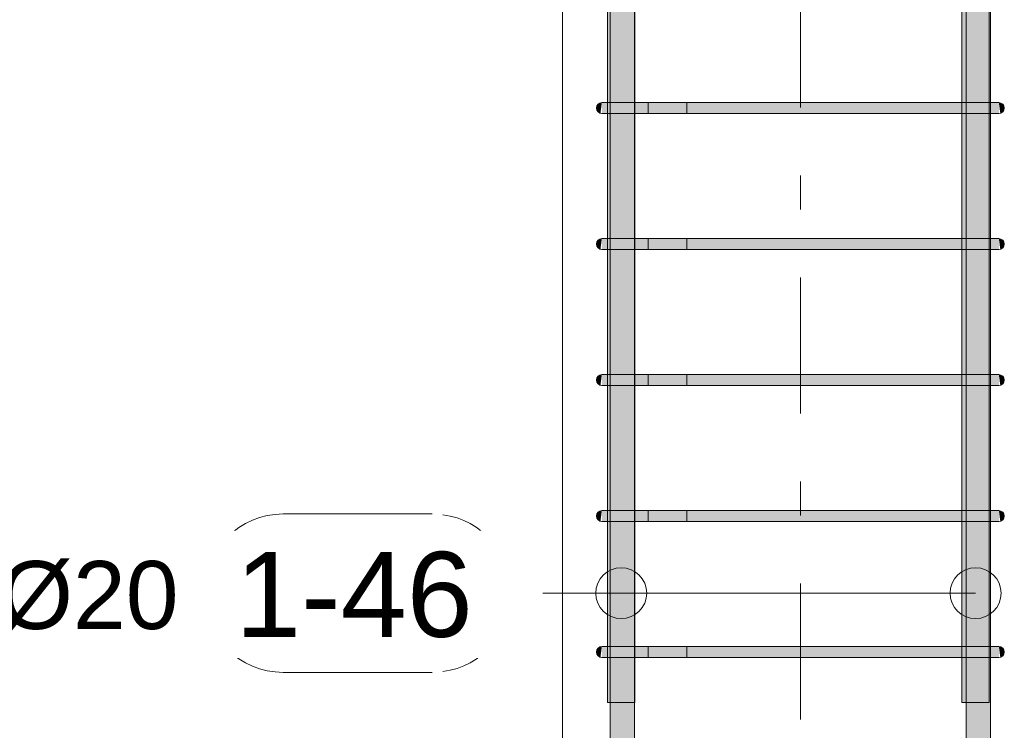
# Model space of a CAD drawing. Header units: millimetres. Extents: x 4307 to 42792, y 1610 to 10025.
# Tile 237 of 256: x 34338 to 35062, y 7862 to 8385. Entities that reach past the tile are written whole.
import ezdxf

# ---------------------------------------------------------------- set-up
doc = ezdxf.new("R2010")
doc.units = ezdxf.units.MM
doc.linetypes.add('Čára osnovy', pattern=[225, 100, -50, 25, -50])
for name, color, linetype, lineweight in [('S-COLS', 52, 'Continuous', 9), ('S-GRID', 1, 'Continuous', 5), ('S-RBAR', 171, 'Continuous', 5), ('S-RBAR-IDEN', 171, 'Continuous', 5)]:
    doc.layers.add(name, color=color, linetype=linetype, lineweight=lineweight)
doc.styles.add('Arial', font='arial.ttf', dxfattribs={"height": 50})
doc.styles.add('Arial_1', font='arial.ttf', dxfattribs={"height": 62.5})

# ---------------------------------------------------------------- blocks, each defined once
blk = doc.blocks.new('Popisek výztuže - _Typ_ množství_LEVÝ-573731-V3')
at = {"layer": 'S-RBAR-IDEN'}
for p, q in [((5555.84, 9108.89), (5446.14, 9108.89)), ((5446.14, 8992.45), (5555.84, 8992.45))]:
    blk.add_line(p, q, dxfattribs=at)
for centre, start, end in [((5446.14, 9050.67), 90, 270), ((5555.84, 9050.67), 277.64339, 82.35661)]:
    blk.add_arc(centre, 58.22, start, end, dxfattribs=at)

msp = doc.modelspace()

# ---------------------------------------------------------------- hatches: boundary and pattern name
at = {"layer": 'S-RBAR'}
h = msp.add_hatch(color=7, dxfattribs=at)
h.paths.add_polyline_path([(34772.43, 7882.8), (34772.24, 7916), (34770.58, 7916), (34770.58, 7882.8)])
h.paths.add_polyline_path([(34772.24, 7924), (34772.43, 7924), (34772.24, 8016), (34770.58, 8016), (34770.58, 7924)])
h.paths.add_polyline_path([(34772.43, 8024), (34772.24, 8116), (34770.58, 8116), (34770.58, 8024), (34772.24, 8024)])
h.paths.add_polyline_path([(34770.58, 8124), (34772.43, 8124), (34772.24, 8216), (34770.58, 8216), (34770.58, 8138)])
h.paths.add_polyline_path([(34772.43, 8224), (34772.24, 8316), (34770.58, 8316), (34770.58, 8224), (34772.24, 8224)])
h.paths.add_polyline_path([(34772.43, 8324), (34772.24, 8416), (34770.58, 8416), (34770.58, 8324), (34772.24, 8324)])
h.paths.add_polyline_path([(34772.43, 8424), (34772.24, 8516), (34770.58, 8516), (34770.58, 8424), (34772.24, 8424)])
h.paths.add_polyline_path([(34772.43, 8524), (34772.24, 8616), (34770.58, 8616), (34770.58, 8524), (34772.24, 8524)])
h.paths.add_polyline_path([(34790.43, 8524), (34790.58, 8524), (34790.43, 8590.62)])
h.paths.add_polyline_path([(34772.24, 8624), (34772.43, 8624), (34772.43, 8660), (34790.43, 8660), (34790.58, 8696.09), (34790.09, 8696.46), (34789.3, 8697.5), (34788.8, 8698.71), (34788.63, 8701.67), (34788.63, 8707.64), (34770.58, 8707.64), (34770.58, 8624)])
h.paths.add_polyline_path([(34790.58, 8699.74), (34790.58, 8700), (34788.63, 8700)])
h.paths.add_polyline_path([(34770.58, 8729.64), (34788.63, 8729.64), (34788.63, 8782.8), (34770.58, 8782.8), (34770.58, 8771.67)])
h = msp.add_hatch(color=7, dxfattribs=at)
h.paths.add_polyline_path([(35034.33, 7882.8), (35034.33, 7916), (35031.23, 7916), (35031.23, 7882.8)])
h.paths.add_polyline_path([(35034.33, 7924), (35034.33, 8016), (35031.23, 8016), (35031.23, 7924)])
h.paths.add_polyline_path([(35031.23, 8024), (35034.33, 8024), (35034.33, 8116), (35031.23, 8116), (35031.23, 8107.82)])
h.paths.add_polyline_path([(35031.23, 8124), (35034.33, 8124), (35034.33, 8216), (35031.23, 8216)])
h.paths.add_polyline_path([(35034.33, 8224), (35034.33, 8316), (35031.23, 8316), (35031.23, 8224)])
h.paths.add_polyline_path([(35031.23, 8324), (35034.33, 8324), (35034.33, 8416), (35031.23, 8416), (35031.23, 8349.22)])
h.paths.add_polyline_path([(35031.23, 8424), (35034.33, 8424), (35034.33, 8516), (35031.23, 8516), (35031.23, 8469.92)])
h.paths.add_polyline_path([(35031.23, 8524), (35034.33, 8524), (35034.33, 8616), (35031.23, 8616), (35031.23, 8590.62)])
h.paths.add_polyline_path([(35031.23, 8624), (35034.33, 8624), (35034.33, 8660), (35051.23, 8660), (35051.23, 8707.64), (35042.07, 8707.64), (35041.9, 8700), (35032.07, 8700), (35032.07, 8707.64), (35031.23, 8707.64), (35031.23, 8650.97)])
h.paths.add_polyline_path([(35037.07, 8695), (35035.78, 8695.17), (35034.57, 8695.67), (35033.54, 8696.46), (35032.74, 8697.5), (35032.24, 8698.71), (35032.07, 8700), (35041.9, 8698.71), (35041.18, 8697.22), (35040.61, 8696.46), (35039.57, 8695.67), (35038.37, 8695.17)])
h.paths.add_polyline_path([(35031.23, 8729.64), (35032.07, 8729.64), (35032.07, 8782.8), (35031.23, 8782.8), (35031.23, 8771.67)])
h.paths.add_polyline_path([(35051.23, 8729.64), (35051.23, 8782.8), (35042.07, 8782.8), (35042.07, 8729.64)])
h = msp.add_hatch(color=7, dxfattribs=at)
h.paths.add_polyline_path([(34782.55, 6015), (34790.43, 6015), (34790.21, 6016), (34772.43, 6016), (34772.43, 6015), (34782.23, 6015)])
h.paths.add_polyline_path([(34790.43, 6024), (34790.21, 6116), (34772.43, 6116), (34772.43, 6024), (34790.21, 6024)])
h.paths.add_polyline_path([(34779.22, 6124), (34790.43, 6124), (34790.21, 6216), (34772.43, 6216), (34772.43, 6124), (34778.73, 6124)])
h.paths.add_polyline_path([(34790.21, 6224), (34790.43, 6224), (34790.21, 6316), (34772.43, 6316), (34772.43, 6224), (34786.38, 6224)])
h.paths.add_polyline_path([(34782.55, 6324), (34790.43, 6324), (34790.21, 6416), (34772.43, 6416), (34772.43, 6324), (34782.23, 6324)])
h.paths.add_polyline_path([(34790.43, 6424), (34790.21, 6516), (34772.43, 6516), (34772.43, 6424), (34790.21, 6424)])
h.paths.add_polyline_path([(34790.21, 6524), (34790.43, 6524), (34790.21, 6616), (34772.43, 6616), (34772.43, 6524), (34786.38, 6524)])
h.paths.add_polyline_path([(34782.23, 6624), (34790.43, 6624), (34790.21, 6716), (34772.43, 6716), (34772.43, 6624), (34779.22, 6624)])
h.paths.add_polyline_path([(34790.21, 6724), (34790.43, 6724), (34790.21, 6816), (34772.43, 6816), (34772.43, 6724), (34786.38, 6724)])
h.paths.add_polyline_path([(34779.22, 6824), (34790.43, 6824), (34790.21, 6916), (34772.43, 6916), (34772.43, 6824), (34778.73, 6824)])
h.paths.add_polyline_path([(34779.22, 6924), (34790.43, 6924), (34790.21, 7016), (34772.43, 7016), (34772.43, 6924), (34778.73, 6924)])
h.paths.add_polyline_path([(34775.48, 7024), (34790.43, 7024), (34790.21, 7116), (34772.43, 7116), (34772.43, 7024)])
h.paths.add_polyline_path([(34790.43, 7124), (34790.21, 7216), (34772.43, 7216), (34772.43, 7124), (34790.21, 7124)])
h.paths.add_polyline_path([(34775.48, 7224), (34790.43, 7224), (34790.21, 7316), (34772.43, 7316), (34772.43, 7224)])
h.paths.add_polyline_path([(34790.43, 7324), (34790.21, 7416), (34772.43, 7416), (34772.43, 7324), (34790.21, 7324)])
h.paths.add_polyline_path([(34775.48, 7424), (34790.43, 7424), (34790.21, 7516), (34772.43, 7516), (34772.43, 7424)])
h.paths.add_polyline_path([(34790.21, 7524), (34790.43, 7524), (34790.21, 7616), (34772.43, 7616), (34772.43, 7524), (34786.38, 7524)])
h.paths.add_polyline_path([(34782.55, 7624), (34790.43, 7624), (34790.21, 7716), (34772.43, 7716), (34772.43, 7624), (34782.23, 7624)])
h.paths.add_polyline_path([(34772.43, 7724), (34790.43, 7724), (34790.21, 7816), (34772.43, 7816), (34772.43, 7745.72)])
h.paths.add_polyline_path([(34778.73, 7824), (34790.43, 7824), (34790.21, 7916), (34772.43, 7916), (34772.43, 7824), (34775.48, 7824)])
h.paths.add_polyline_path([(34790.21, 7924), (34790.43, 7924), (34790.21, 8016), (34772.43, 8016), (34772.43, 7924), (34786.38, 7924)])
h.paths.add_polyline_path([(34778.73, 8024), (34790.43, 8024), (34790.21, 8116), (34772.43, 8116), (34772.43, 8024), (34775.48, 8024)])
h.paths.add_polyline_path([(34779.22, 8124), (34790.43, 8124), (34790.21, 8216), (34772.43, 8216), (34772.43, 8124), (34778.73, 8124)])
h.paths.add_polyline_path([(34790.43, 8224), (34790.21, 8316), (34772.43, 8316), (34772.43, 8224), (34790.21, 8224)])
h.paths.add_polyline_path([(34775.48, 8324), (34790.43, 8324), (34790.21, 8416), (34772.43, 8416), (34772.43, 8324)])
h.paths.add_polyline_path([(34772.43, 8424), (34790.43, 8424), (34790.21, 8516), (34772.43, 8516), (34772.43, 8439.74)])
h.paths.add_polyline_path([(34778.73, 8524), (34790.43, 8524), (34790.21, 8616), (34772.43, 8616), (34772.43, 8524), (34775.48, 8524)])
h.paths.add_polyline_path([(34790.21, 8624), (34790.43, 8624), (34790.43, 8660), (34772.43, 8660), (34772.43, 8624), (34786.38, 8624)])
h = msp.add_hatch(color=7, dxfattribs=at)
h.paths.add_polyline_path([(35049.28, 6015), (35052.33, 6015), (35052.33, 6016), (35034.33, 6016), (35034.33, 6015), (35046.03, 6015)])
h.paths.add_polyline_path([(35049.28, 6024), (35052.33, 6024), (35052.33, 6116), (35034.33, 6116), (35034.33, 6024), (35046.03, 6024)])
h.paths.add_polyline_path([(35038.38, 6124), (35052.33, 6124), (35052.33, 6216), (35034.33, 6216), (35034.33, 6124)])
h.paths.add_polyline_path([(35052.33, 6224), (35052.33, 6316), (35034.33, 6316), (35034.33, 6224), (35049.28, 6224)])
h.paths.add_polyline_path([(35046.03, 6324), (35052.33, 6324), (35052.33, 6416), (35034.33, 6416), (35034.33, 6324), (35042.21, 6324)])
h.paths.add_polyline_path([(35042.21, 6424), (35052.33, 6424), (35052.33, 6516), (35034.33, 6516), (35034.33, 6424), (35041.18, 6424)])
h.paths.add_polyline_path([(35049.28, 6524), (35052.33, 6524), (35052.33, 6616), (35034.33, 6616), (35034.33, 6524), (35046.03, 6524)])
h.paths.add_polyline_path([(35052.33, 6624), (35052.33, 6716), (35034.33, 6716), (35034.33, 6624), (35049.28, 6624)])
h.paths.add_polyline_path([(35034.33, 6724), (35052.33, 6724), (35052.33, 6816), (35034.33, 6816), (35034.33, 6780.13)])
h.paths.add_polyline_path([(35052.33, 6824), (35052.33, 6916), (35034.33, 6916), (35034.33, 6824), (35049.28, 6824)])
h.paths.add_polyline_path([(35046.03, 6924), (35052.33, 6924), (35052.33, 7016), (35034.33, 7016), (35034.33, 6924), (35042.21, 6924)])
h.paths.add_polyline_path([(35052.33, 7024), (35052.33, 7116), (35034.33, 7116), (35034.33, 7024), (35049.28, 7024)])
h.paths.add_polyline_path([(35049.28, 7124), (35052.33, 7124), (35052.33, 7216), (35034.33, 7216), (35034.33, 7124), (35046.03, 7124)])
h.paths.add_polyline_path([(35052.33, 7224), (35052.33, 7316), (35034.33, 7316), (35034.33, 7224), (35049.28, 7224)])
h.paths.add_polyline_path([(35046.03, 7324), (35052.33, 7324), (35052.33, 7416), (35034.33, 7416), (35034.33, 7324), (35042.21, 7324)])
h.paths.add_polyline_path([(35052.33, 7424), (35052.33, 7516), (35034.33, 7516), (35034.33, 7424), (35049.28, 7424)])
h.paths.add_polyline_path([(35041.18, 7524), (35052.33, 7524), (35052.33, 7616), (35034.33, 7616), (35034.33, 7524), (35038.38, 7524)])
h.paths.add_polyline_path([(35052.33, 7624), (35052.33, 7716), (35034.33, 7716), (35034.33, 7624), (35049.28, 7624)])
h.paths.add_polyline_path([(35052.33, 7724), (35052.33, 7816), (35034.33, 7816), (35034.33, 7724), (35049.28, 7724)])
h.paths.add_polyline_path([(35052.33, 7824), (35052.33, 7916), (35034.33, 7916), (35034.33, 7824), (35049.28, 7824)])
h.paths.add_polyline_path([(35052.33, 7924), (35052.33, 8016), (35034.33, 8016), (35034.33, 7924), (35049.28, 7924)])
h.paths.add_polyline_path([(35038.38, 8024), (35052.33, 8024), (35052.33, 8116), (35034.33, 8116), (35034.33, 8024)])
h.paths.add_polyline_path([(35041.18, 8124), (35052.33, 8124), (35052.33, 8216), (35034.33, 8216), (35034.33, 8124), (35038.38, 8124)])
h.paths.add_polyline_path([(35052.33, 8224), (35052.33, 8316), (35034.33, 8316), (35034.33, 8224), (35049.28, 8224)])
h.paths.add_polyline_path([(35034.33, 8324), (35052.33, 8324), (35052.33, 8416), (35034.33, 8416), (35034.33, 8349.22)])
h.paths.add_polyline_path([(35052.33, 8424), (35052.33, 8516), (35034.33, 8516), (35034.33, 8424), (35049.28, 8424)])
h.paths.add_polyline_path([(35052.33, 8524), (35052.33, 8616), (35034.33, 8616), (35034.33, 8524), (35049.28, 8524)])
h.paths.add_polyline_path([(35046.03, 8624), (35052.33, 8624), (35052.33, 8660), (35034.33, 8660), (35034.33, 8624), (35042.21, 8624)])
for points in [[(34765.34, 8316.14), (34766.38, 8324), (34764.38, 8323.46), (34762.91, 8322), (34762.38, 8320), (34762.91, 8318), (34764.38, 8316.54)], [(34779.22, 8316), (34786.38, 8316), (34786.38, 8324), (34766.38, 8324), (34766.38, 8316), (34778.73, 8316)], [(34786.38, 8316), (35038.38, 8316), (35038.38, 8324), (34786.38, 8324)], [(35057.55, 8316), (35058.38, 8316), (35058.38, 8324), (35038.38, 8324), (35038.38, 8316), (35056.86, 8316)], [(35059.41, 8316.14), (35060.38, 8316.54), (35061.84, 8318), (35062.38, 8320), (35061.84, 8322), (35060.38, 8323.46), (35058.38, 8324), (35059.04, 8318.96)], [(34765.34, 8216.14), (34766.38, 8224), (34764.38, 8223.46), (34762.91, 8222), (34762.38, 8220), (34762.91, 8218), (34764.38, 8216.54)], [(34767.14, 8216), (34786.38, 8216), (34786.38, 8224), (34766.38, 8224), (34766.38, 8216)], [(34786.38, 8216), (35038.38, 8216), (35038.38, 8224), (34786.38, 8224)], [(35056.86, 8216), (35058.38, 8216), (35058.38, 8224), (35038.38, 8224), (35038.38, 8216), (35054.69, 8216)], [(35059.41, 8216.14), (35060.38, 8216.54), (35061.84, 8218), (35062.38, 8220), (35061.84, 8222), (35060.38, 8223.46), (35058.38, 8224), (35059.04, 8218.96)], [(34765.34, 8116.14), (34766.38, 8124), (34764.38, 8123.46), (34762.91, 8122), (34762.38, 8120), (34762.91, 8118), (34764.38, 8116.54)], [(34779.22, 8116), (34786.38, 8116), (34786.38, 8124), (34766.38, 8124), (34766.38, 8116), (34778.73, 8116)], [(34786.38, 8116), (35038.38, 8116), (35038.38, 8124), (34786.38, 8124)], [(35056.86, 8116), (35058.38, 8116), (35058.38, 8124), (35038.38, 8124), (35038.38, 8116), (35054.69, 8116)], [(35059.41, 8116.14), (35060.38, 8116.54), (35061.84, 8118), (35062.38, 8120), (35061.84, 8122), (35060.38, 8123.46), (35058.38, 8124), (35059.04, 8118.96)], [(34765.34, 8016.14), (34766.38, 8024), (34764.38, 8023.46), (34762.91, 8022), (34762.38, 8020), (34762.91, 8018), (34764.38, 8016.54)], [(34779.22, 8016), (34786.38, 8016), (34786.38, 8024), (34766.38, 8024), (34766.38, 8016), (34778.73, 8016)], [(34786.38, 8016), (35038.38, 8016), (35038.38, 8024), (34786.38, 8024)], [(35057.55, 8016), (35058.38, 8016), (35058.38, 8024), (35038.38, 8024), (35038.38, 8016), (35056.86, 8016)], [(35059.41, 8016.14), (35060.38, 8016.54), (35061.84, 8018), (35062.38, 8020), (35061.84, 8022), (35060.38, 8023.46), (35058.38, 8024), (35059.26, 8017.3)], [(34765.34, 7916.14), (34766.38, 7924), (34764.38, 7923.46), (34762.91, 7922), (34762.38, 7920), (34762.91, 7918), (34764.38, 7916.54)], [(34767.14, 7916), (34786.38, 7916), (34786.38, 7924), (34766.38, 7924), (34766.38, 7916)], [(34786.38, 7916), (35038.38, 7916), (35038.38, 7924), (34786.38, 7924)], [(35056.86, 7916), (35058.38, 7916), (35058.38, 7924), (35038.38, 7924), (35038.38, 7916), (35054.69, 7916)], [(35059.41, 7916.14), (35060.38, 7916.54), (35061.84, 7918), (35062.38, 7920), (35061.84, 7922), (35060.38, 7923.46), (35058.38, 7924), (35059.04, 7918.96)]]:
    msp.add_hatch(color=7, dxfattribs=at).paths.add_polyline_path(points)

# ---------------------------------------------------------------- linework, layer by layer
at = {"layer": 'S-COLS'}
msp.add_line((34737.38, 8670), (34737.38, 6020), dxfattribs=at)
msp.add_line((34737.38, 8670), (34737.38, 6020), dxfattribs=at)
at = {"layer": 'S-GRID', "linetype": 'Čára osnovy', "lineweight": 9}
msp.add_line((34912.38, 1795.38), (34912.38, 9850.35), dxfattribs=at)
at = {"layer": 'S-RBAR'}
for p, q in [((34770.58, 7882.8), (34770.58, 8782.8)), ((34770.58, 7882.8), (34770.58, 8782.8)), ((34790.58, 7882.8), (34790.58, 8782.8)), ((34790.58, 7882.8), (34790.58, 8782.8)), ((35031.23, 7882.8), (35031.23, 8782.8)), ((35031.23, 7882.8), (35031.23, 8782.8)), ((35051.23, 7882.8), (35051.23, 8782.8)), ((35051.23, 7882.8), (35051.23, 8782.8)), ((34772.43, 6015), (34772.43, 8660)), ((34772.43, 6015), (34772.43, 8660)), ((34790.43, 6015), (34790.43, 8660)), ((34790.43, 6015), (34790.43, 8660)), ((35034.33, 6015), (35034.33, 8660)), ((35034.33, 6015), (35034.33, 8660)), ((35052.33, 6015), (35052.33, 8660)), ((35052.33, 6015), (35052.33, 8660)), ((34772.24, 8324), (34766.38, 8324)), ((34786.38, 8324), (34766.38, 8324)), ((34786.38, 8324), (34766.38, 8324)), ((34800.52, 8324), (34766.38, 8324)), ((34800.52, 8324), (34772.24, 8324)), ((34786.38, 8324), (35038.38, 8324)), ((35038.38, 8324), (34786.38, 8324)), ((34800.52, 8324), (34800.52, 8316)), ((34800.52, 8324), (34828.81, 8324)), ((34828.81, 8316), (34828.81, 8324)), ((35058.38, 8324), (35038.38, 8324)), ((35058.38, 8324), (35038.38, 8324)), ((34772.24, 8316), (34766.38, 8316)), ((34786.38, 8316), (34766.38, 8316)), ((34800.52, 8316), (34766.38, 8316)), ((34800.52, 8316), (34772.24, 8316)), ((34786.38, 8316), (34772.24, 8316)), ((34786.38, 8316), (35038.38, 8316)), ((35038.38, 8316), (34786.38, 8316)), ((34800.52, 8316), (34828.81, 8316)), ((35058.38, 8316), (35038.38, 8316)), ((35058.38, 8316), (35038.38, 8316)), ((34772.24, 8224), (34766.38, 8224)), ((34786.38, 8224), (34766.38, 8224)), ((34786.38, 8224), (34766.38, 8224)), ((34800.52, 8224), (34766.38, 8224)), ((34800.52, 8224), (34772.24, 8224)), ((34786.38, 8224), (35038.38, 8224)), ((35038.38, 8224), (34786.38, 8224)), ((34800.52, 8224), (34800.52, 8216)), ((34800.52, 8224), (34828.81, 8224)), ((34828.81, 8216), (34828.81, 8224)), ((35058.38, 8224), (35038.38, 8224)), ((35058.38, 8224), (35038.38, 8224)), ((34772.24, 8216), (34766.38, 8216)), ((34786.38, 8216), (34766.38, 8216)), ((34800.52, 8216), (34766.38, 8216)), ((34800.52, 8216), (34772.24, 8216)), ((34786.38, 8216), (34772.24, 8216)), ((34786.38, 8216), (35038.38, 8216)), ((35038.38, 8216), (34786.38, 8216)), ((34800.52, 8216), (34828.81, 8216)), ((35058.38, 8216), (35038.38, 8216)), ((35058.38, 8216), (35038.38, 8216)), ((34772.24, 8124), (34766.38, 8124)), ((34786.38, 8124), (34766.38, 8124)), ((34786.38, 8124), (34766.38, 8124)), ((34800.52, 8124), (34766.38, 8124)), ((34800.52, 8124), (34772.24, 8124)), ((34786.38, 8124), (35038.38, 8124)), ((35038.38, 8124), (34786.38, 8124)), ((34800.52, 8124), (34800.52, 8116)), ((34800.52, 8124), (34828.81, 8124)), ((34828.81, 8116), (34828.81, 8124)), ((35058.38, 8124), (35038.38, 8124)), ((35058.38, 8124), (35038.38, 8124)), ((34772.24, 8116), (34766.38, 8116)), ((34786.38, 8116), (34766.38, 8116)), ((34800.52, 8116), (34766.38, 8116)), ((34800.52, 8116), (34772.24, 8116)), ((34786.38, 8116), (34772.24, 8116)), ((34786.38, 8116), (35038.38, 8116)), ((35038.38, 8116), (34786.38, 8116)), ((34800.52, 8116), (34828.81, 8116)), ((35058.38, 8116), (35038.38, 8116)), ((35058.38, 8116), (35038.38, 8116)), ((34772.24, 8024), (34766.38, 8024)), ((34786.38, 8024), (34766.38, 8024)), ((34786.38, 8024), (34766.38, 8024)), ((34800.52, 8024), (34766.38, 8024)), ((34800.52, 8024), (34772.24, 8024)), ((34786.38, 8024), (35038.38, 8024)), ((35038.38, 8024), (34786.38, 8024)), ((34800.52, 8024), (34800.52, 8016)), ((34800.52, 8024), (34828.81, 8024)), ((34828.81, 8016), (34828.81, 8024)), ((35058.38, 8024), (35038.38, 8024)), ((35058.38, 8024), (35038.38, 8024)), ((34772.24, 8016), (34766.38, 8016)), ((34786.38, 8016), (34766.38, 8016)), ((34800.52, 8016), (34766.38, 8016)), ((34800.52, 8016), (34772.24, 8016)), ((34786.38, 8016), (34772.24, 8016)), ((34786.38, 8016), (35038.38, 8016)), ((35038.38, 8016), (34786.38, 8016)), ((34800.52, 8016), (34828.81, 8016)), ((35058.38, 8016), (35038.38, 8016)), ((35058.38, 8016), (35038.38, 8016)), ((34772.24, 7924), (34766.38, 7924)), ((34786.38, 7924), (34766.38, 7924)), ((34786.38, 7924), (34766.38, 7924)), ((34800.52, 7924), (34766.38, 7924)), ((34800.52, 7924), (34772.24, 7924)), ((34786.38, 7924), (35038.38, 7924)), ((35038.38, 7924), (34786.38, 7924)), ((34800.52, 7924), (34800.52, 7916)), ((34800.52, 7924), (34828.81, 7924)), ((34828.81, 7916), (34828.81, 7924)), ((35058.38, 7924), (35038.38, 7924)), ((35058.38, 7924), (35038.38, 7924)), ((34772.24, 7916), (34766.38, 7916)), ((34786.38, 7916), (34766.38, 7916)), ((34800.52, 7916), (34766.38, 7916)), ((34800.52, 7916), (34772.24, 7916)), ((34786.38, 7916), (34772.24, 7916)), ((34786.38, 7916), (35038.38, 7916)), ((35038.38, 7916), (34786.38, 7916)), ((34800.52, 7916), (34828.81, 7916)), ((35058.38, 7916), (35038.38, 7916)), ((35058.38, 7916), (35038.38, 7916)), ((34790.58, 7882.8), (34770.58, 7882.8)), ((34790.58, 7882.8), (34770.58, 7882.8)), ((35051.23, 7882.8), (35031.23, 7882.8)), ((35051.23, 7882.8), (35031.23, 7882.8))]:
    msp.add_line(p, q, dxfattribs=at)
for centre, start, end in [((34766.38, 8320), 90, 270), ((34766.38, 8320), 90, 270), ((34766.38, 8320), 90, 270), ((35058.38, 8320), 270, 90), ((35058.38, 8320), 270, 90), ((34766.38, 8220), 90, 270), ((34766.38, 8220), 90, 270), ((34766.38, 8220), 90, 270), ((35058.38, 8220), 270, 90), ((35058.38, 8220), 270, 90), ((34766.38, 8120), 90, 270), ((34766.38, 8120), 90, 270), ((34766.38, 8120), 90, 270), ((35058.38, 8120), 270, 90), ((35058.38, 8120), 270, 90), ((34766.38, 8020), 90, 270), ((34766.38, 8020), 90, 270), ((34766.38, 8020), 90, 270), ((35058.38, 8020), 270, 90), ((35058.38, 8020), 270, 90), ((34766.38, 7920), 90, 270), ((34766.38, 7920), 90, 270), ((34766.38, 7920), 90, 270), ((35058.38, 7920), 270, 90), ((35058.38, 7920), 270, 90)]:
    msp.add_arc(centre, 4, start, end, dxfattribs=at)
at = {"layer": 'S-RBAR-IDEN'}
for p in [(35041.23, 7963.27), (34780.58, 7963.27)]:
    msp.add_line(p, (34699.88, 7963.27), dxfattribs=at)
for centre in [(34780.58, 7963.27), (35041.23, 7963.27)]:
    msp.add_circle(centre, 18.75, dxfattribs=at)

# ---------------------------------------------------------------- block references
msp.add_blockref('Popisek výztuže - _Typ_ množství_LEVÝ-573731-V3', (29085.82, -1087.4), dxfattribs=at)

# ---------------------------------------------------------------- texts
at = {"layer": 'S-RBAR-IDEN', "insert": (34284.18, 7986.9), "char_height": 50, "width": 210.443, "attachment_point": 1, "style": 'Arial', "bg_fill": 3, "box_fill_scale": 1.25, "bg_fill_color": 256, "bg_fill_true_color": 13158600, "bg_fill_transparency": 0}
msp.add_mtext('1Ø20', dxfattribs=at)

# ---------------------------------------------------------------- next in the draw order: texts
at = {"layer": 'S-RBAR-IDEN', "insert": (34496.67, 7993.64), "char_height": 62.5, "width": 210.443, "attachment_point": 1, "style": 'Arial_1', "bg_fill": 3, "box_fill_scale": 1.25, "bg_fill_color": 256, "bg_fill_true_color": 13158600, "bg_fill_transparency": 0}
msp.add_mtext('1-46', dxfattribs=at)

doc.saveas('drawing.dxf')
